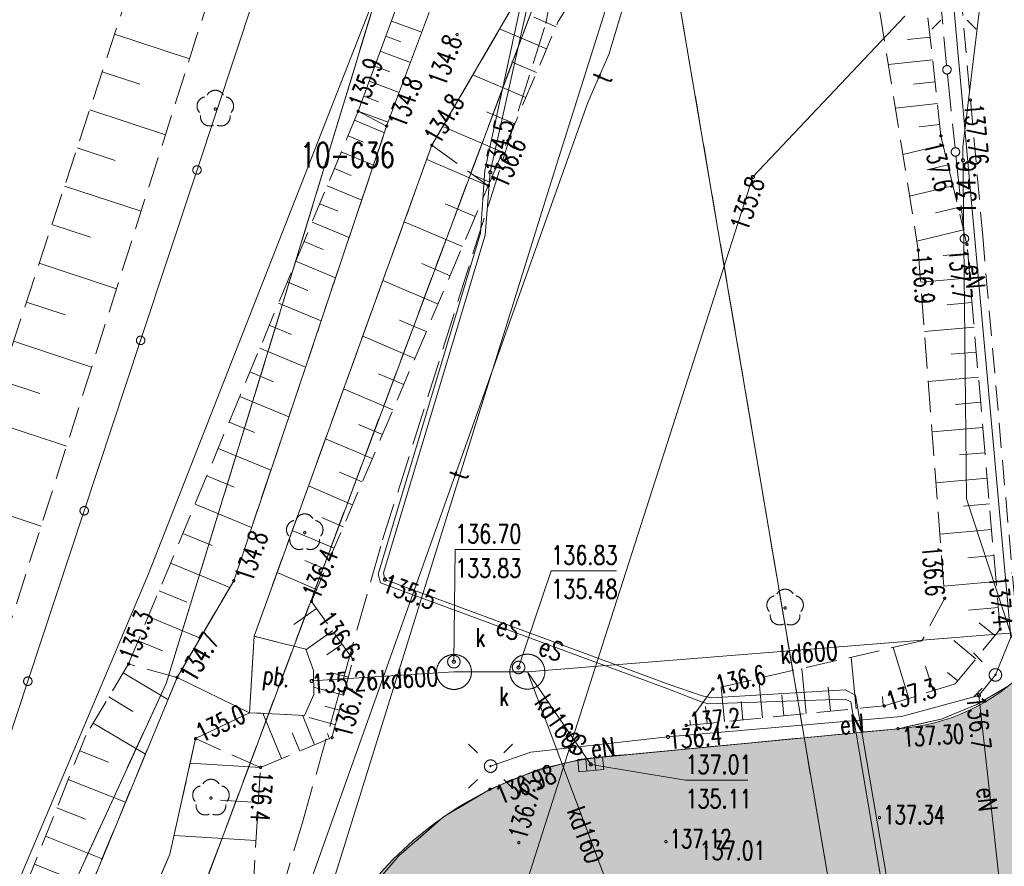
# Model space of a CAD drawing. Header units: centimetres. Extents: x -29333 to 403204, y -464147 to 16641.
# Tile 119 of 134: x 71941 to 75882, y 139 to 3527. Entities that reach past the tile are written whole.
import ezdxf
from ezdxf.xclip import XClip

# ---------------------------------------------------------------- set-up
doc = ezdxf.new("R2010")
doc.units = ezdxf.units.CM
doc.header["$MEASUREMENT"] = 0
doc.header["$XCLIPFRAME"] = 0
for name, pattern in [('1_OTKC', [150, 100, -50]), ('1_OTKJ', [200, 150, -50]), ('1_OTKU', [200, 150, -50]), ('1_OTRK', [175, 125, -50]), ('1_OTRKG', [175, 125, -50]), ('3_SUPP_P', [200, 150, -50]), ('EGKK', [200, 150, -50])]:
    doc.linetypes.add(name, pattern=pattern)
for name, color, linetype in [('2010 Mlawa_628_1_mdcp_plus_zakres obcięta_13_Dzialki', 7, 'Continuous'), ('2010 Mlawa_628_1_mdcp_plus_zakres obcięta_13_Kontury', 7, 'Continuous'), ('2010 Mlawa_628_1_mdcp_plus_zakres obcięta_13_Numery_dzialek', 7, 'Continuous'), ('2010 Mlawa_628_1_mdcp_plus_zakres obcięta_13_OTK_E_T_3', 7, 'Continuous'), ('2010 Mlawa_628_1_mdcp_plus_zakres obcięta_13_OTK_L_0', 7, 'Continuous'), ('2010 Mlawa_628_1_mdcp_plus_zakres obcięta_13_OTK_L_1', 7, 'Continuous'), ('2010 Mlawa_628_1_mdcp_plus_zakres obcięta_13_OTK_L_11', 7, 'Continuous'), ('2010 Mlawa_628_1_mdcp_plus_zakres obcięta_13_OTK_L_2', 7, 'Continuous'), ('2010 Mlawa_628_1_mdcp_plus_zakres obcięta_13_OTK_L_4', 7, 'Continuous'), ('2010 Mlawa_628_1_mdcp_plus_zakres obcięta_13_OTO_L_0', 7, 'Continuous'), ('2010 Mlawa_628_1_mdcp_plus_zakres obcięta_13_OTR_L_0', 7, 'Continuous'), ('2010 Mlawa_628_1_mdcp_plus_zakres obcięta_13_OTR_L_1', 7, 'Continuous'), ('2010 Mlawa_628_1_mdcp_plus_zakres obcięta_13_OTR_T_0', 7, 'Continuous'), ('2010 Mlawa_628_1_mdcp_plus_zakres obcięta_13_OTR_T_1', 7, 'Continuous'), ('2010 Mlawa_628_1_mdcp_plus_zakres obcięta_13_OTW_L_0', 7, 'Continuous'), ('2010 Mlawa_628_1_mdcp_plus_zakres obcięta_13_OTZ_T_0', 7, 'Continuous'), ('2010 Mlawa_628_1_mdcp_plus_zakres obcięta_13_P_SUEP_L_0', 7, 'Continuous'), ('2010 Mlawa_628_1_mdcp_plus_zakres obcięta_13_SUE_T_3', 7, 'Continuous'), ('2010 Mlawa_628_1_mdcp_plus_zakres obcięta_13_SUEP_E_T_0', 7, 'Continuous'), ('2010 Mlawa_628_1_mdcp_plus_zakres obcięta_13_SUEP_L_0', 7, 'Continuous'), ('2010 Mlawa_628_1_mdcp_plus_zakres obcięta_13_SUER_T_0', 7, 'Continuous'), ('2010 Mlawa_628_1_mdcp_plus_zakres obcięta_13_SUK_T_1', 7, 'Continuous'), ('2010 Mlawa_628_1_mdcp_plus_zakres obcięta_13_SUKP_E_T_0', 7, 'Continuous'), ('2010 Mlawa_628_1_mdcp_plus_zakres obcięta_13_SUKP_L_0', 7, 'Continuous'), ('2010 Mlawa_628_1_mdcp_plus_zakres obcięta_13_SUKR_T_0', 7, 'Continuous'), ('2010 Mlawa_628_1_mdcp_plus_zakres obcięta_13_SUL_L_1', 7, 'Continuous'), ('2010 Mlawa_628_1_mdcp_plus_zakres obcięta_13_SUP_E_T_1', 7, 'Continuous'), ('2010 Mlawa_628_1_mdcp_plus_zakres obcięta_13_SUP_L_1', 7, 'Continuous'), ('2010 Mlawa_628_1_mdcp_plus_zakres obcięta_13_SUP_T_4', 7, 'Continuous'), ('2010 Mlawa_628_1_mdcp_plus_zakres obcięta_13_SUTP_E_T_0', 7, 'Continuous'), ('2010 Mlawa_628_1_mdcp_plus_zakres obcięta_13_SUTP_L_0', 7, 'Continuous'), ('2010 Mlawa_628_1_mdcp_plus_zakres obcięta_13_SUTR_T_0', 7, 'Continuous'), ('MAPA MDCP', 7, 'Continuous'), ('MF_S kanalizacja', 7, 'Continuous'), ('PROJEKTOWANE DROGI', 7, 'Continuous')]:
    doc.layers.add(name, color=color, linetype=linetype)
doc.styles.add('GENERATED_STYLE_2', font='Simplex.shx')

# ---------------------------------------------------------------- blocks, each defined once
blk = doc.blocks.new('Rysunek_4_13', base_point=(-745725621.2, -588524063.1))
at = {"layer": '2010 Mlawa_628_1_mdcp_plus_zakres obcięta_13_Dzialki', "color": 7, "linetype": 'Continuous', "lineweight": 18}
for p, q in [((74220.3, 4178.5), (72292.8, -972.1)), ((74478.1, 4206.3), (75559.8, -2165.1)), ((73514.9, 4102.4), (73011.8, 2449.9)), ((73011.8, 2449.9), (72526.8, 870.9)), ((72526.8, 870.9), (70869.8, -2739.1))]:
    blk.add_line(p, q, dxfattribs=at)
at = {"layer": '2010 Mlawa_628_1_mdcp_plus_zakres obcięta_13_Kontury', "color": 3, "linetype": 'EGKK', "lineweight": 18}
for p, q in [((74220.3, 4178.5), (72292.8, -972.1)), ((74478.1, 4206.3), (75559.8, -2165.1)), ((73011.8, 2449.9), (73514.9, 4102.4)), ((72526.8, 870.9), (73011.8, 2449.9)), ((70869.8, -2739.1), (72526.8, 870.9))]:
    blk.add_line(p, q, dxfattribs=at)
at = {"layer": '2010 Mlawa_628_1_mdcp_plus_zakres obcięta_13_OTK_L_0', "color": 7, "linetype": '1_OTKJ', "lineweight": 18}
for p, q in [((75892.8, 857.9), (75772.8, 786.9)), ((75772.8, 786.9), (75629.8, 727.9)), ((75629.8, 727.9), (75456.8, 689.9)), ((75456.8, 689.9), (74190.8, 567.9)), ((74190.8, 567.9), (74015.8, 525.9)), ((74015.8, 525.9), (73823.8, 447.9)), ((73823.8, 447.9), (73637.8, 336.9)), ((73637.8, 336.9), (73458.8, 180.9)), ((73458.8, 180.9), (73299.8, -4.1))]:
    blk.add_line(p, q, dxfattribs=at)
at = {"layer": '2010 Mlawa_628_1_mdcp_plus_zakres obcięta_13_OTK_L_1', "color": 7, "linetype": 'Continuous', "lineweight": 18}
for p, q in [((75892.8, 857.9), (75772.8, 786.9)), ((75772.8, 786.9), (75629.8, 727.9)), ((75629.8, 727.9), (75456.8, 689.9)), ((75456.8, 689.9), (74190.8, 567.9)), ((74190.8, 567.9), (74015.8, 525.9)), ((74015.8, 525.9), (73823.8, 447.9)), ((73823.8, 447.9), (73637.8, 336.9)), ((73637.8, 336.9), (73458.8, 180.9)), ((73458.8, 180.9), (73299.8, -4.1))]:
    blk.add_line(p, q, dxfattribs=at)
at = {"layer": '2010 Mlawa_628_1_mdcp_plus_zakres obcięta_13_OTK_L_11', "color": 7, "linetype": '1_OTKJ', "lineweight": 18}
for p, q in [((75622, 3658.5), (75651.2, 3344.8)), ((75654.6, 3310), (75685.3, 3014)), ((75688.5, 2982.1), (75721, 2668.8))]:
    blk.add_line(p, q, dxfattribs=at)
for centre in [(75652.8, 3326.9), (75652.8, 3326.9), (75686.9, 2998.1), (75722.8, 2650.9)]:
    blk.add_circle(centre, 17, dxfattribs=at)
at = {"layer": '2010 Mlawa_628_1_mdcp_plus_zakres obcięta_13_OTK_L_2', "color": 7, "linetype": '1_OTKC', "lineweight": 18}
for p, q in [((75679.8, 3942.2), (75746.8, 3205.9)), ((75746.8, 3205.9), (75795.8, 2660.9)), ((75795.8, 2660.9), (75950.8, 901.9))]:
    blk.add_line(p, q, dxfattribs=at)
at = {"layer": '2010 Mlawa_628_1_mdcp_plus_zakres obcięta_13_OTK_L_4', "color": 7, "linetype": '1_OTKU', "lineweight": 18}
for p, q in [((72878.8, 1059.9), (72860.8, 753.9)), ((73085.8, 1007.9), (72878.8, 1059.9)), ((73116.8, 922.9), (73085.8, 1007.9)), ((73117.8, 826.9), (73116.8, 922.9)), ((73080.8, 742.9), (73117.8, 826.9)), ((72860.8, 753.9), (73080.8, 742.9))]:
    blk.add_line(p, q, dxfattribs=at)
at = {"layer": '2010 Mlawa_628_1_mdcp_plus_zakres obcięta_13_OTO_L_0', "color": 7, "linetype": 'Continuous', "lineweight": 18}
for p, q in [((72876.4, 3607.9), (72650.6, 2925.9)), ((72650.6, 2925.9), (72424.9, 2243.9)), ((72424.9, 2243.9), (72199.1, 1561.9)), ((72199.1, 1561.9), (71973.4, 879.9)), ((71973.4, 879.9), (71747.6, 197.9))]:
    blk.add_line(p, q, dxfattribs=at)
for centre in [(72650.6, 2925.9), (72424.9, 2243.9), (72199.1, 1561.9), (71973.4, 879.9)]:
    blk.add_circle(centre, 17, dxfattribs=at)
at = {"layer": '2010 Mlawa_628_1_mdcp_plus_zakres obcięta_13_OTR_L_0', "color": 7, "linetype": 'Continuous', "lineweight": 18}
for p, q in [((73525.8, 3785.9), (73295.8, 3160.9)), ((73409.8, 3101.9), (73649.8, 3743.9)), ((73428.7, 3522), (73550.2, 3477.3)), ((73406.4, 3461.5), (73467, 3439.2)), ((73384.2, 3401), (73505, 3356.6)), ((73362, 3340.8), (73422.3, 3318.6)), ((73339.9, 3280.7), (73460.1, 3236.4)), ((73317.9, 3220.7), (73377.8, 3198.7)), ((73295.8, 3160.9), (73415.4, 3116.9)), ((73295.8, 3160.9), (73409.8, 3101.9))]:
    blk.add_line(p, q, dxfattribs=at)
at = {"layer": '2010 Mlawa_628_1_mdcp_plus_zakres obcięta_13_OTR_L_1', "color": 7, "linetype": '1_OTRK', "lineweight": 18}
for p, q in [((74206.8, 4082.9), (73590.8, 3024.9)), ((71821.8, 855.9), (72829.5, 4028.4)), ((75327.8, 3910.9), (75537.8, 2604.9)), ((73409.8, 3101.9), (73295.8, 3160.9)), ((72797.8, 1281.9), (73409.8, 3101.9)), ((73590.8, 3024.9), (72878.8, 1059.9)), ((73590.8, 3024.9), (73816.8, 2862.9)), ((75537.8, 2604.9), (75643.8, 1211.9)), ((72570.8, 894.9), (72797.8, 1281.9)), ((75643.8, 1211.9), (75551.8, 1040.9)), ((72878.8, 1059.9), (73085.8, 1007.9)), ((75551.8, 1040.9), (74715.8, 848.9)), ((73085.8, 1007.9), (73116.8, 922.9)), ((72570.8, 894.9), (72376.8, 948.9)), ((73116.8, 922.9), (73117.8, 826.9)), ((71867.8, -805.7), (72570.8, 894.9)), ((74715.8, 848.9), (74608.8, 702.9)), ((73117.8, 826.9), (73080.8, 742.9)), ((72860.8, 753.9), (72644.8, 649.9)), ((73080.8, 742.9), (72860.8, 753.9)), ((72644.8, 649.9), (72542, 187.2)), ((72904.8, 534.9), (72644.8, 649.9)), ((72542, 187.2), (72252.2, -489.2))]:
    blk.add_line(p, q, dxfattribs=at)
at = {"layer": '2010 Mlawa_628_1_mdcp_plus_zakres obcięta_13_OTR_L_1', "color": 7, "linetype": '1_OTRKG', "lineweight": 18}
for p, q in [((72492.8, 3992.1), (71515.8, 1025.9)), ((74096.8, 3519.9), (74331.8, 3895.9)), ((75628.8, 3062.9), (75547.8, 3794.9)), ((73816.8, 2862.9), (74096.8, 3519.9)), ((73295.8, 3160.9), (72376.8, 948.9)), ((75732.8, 2627.9), (75628.8, 3062.9)), ((73108.8, 1198.9), (73816.8, 2862.9)), ((75865.8, 1087.9), (75732.8, 2627.9)), ((73275.8, 966.9), (73108.8, 1198.9)), ((75685.8, 868.9), (75865.8, 1087.9)), ((72376.8, 948.9), (72205.6, 662.9)), ((73190.8, 653.9), (73275.8, 966.9)), ((75401.8, 780.9), (75685.8, 868.9)), ((74608.8, 702.9), (75401.8, 780.9)), ((72205.6, 662.9), (71806.5, -336.1)), ((72904.8, 534.9), (73190.8, 653.9)), ((72863.3, -135.6), (72904.8, 534.9))]:
    blk.add_line(p, q, dxfattribs=at)
at = {"layer": '2010 Mlawa_628_1_mdcp_plus_zakres obcięta_13_OTR_L_1', "color": 7, "linetype": 'Continuous', "lineweight": 18}
for p, q in [((74088, 3499.1), (73999.4, 3536.9)), ((72320.7, 3469.3), (72620.6, 3370.5)), ((74050.3, 3410.6), (73862.1, 3490.8)), ((75585.2, 3457.5), (75494.6, 3447.5)), ((74010.2, 3316.5), (73910.2, 3359.1)), ((75595.2, 3366.9), (75418.5, 3347.4)), ((72271, 3318.5), (72421.8, 3268.9)), ((73967.6, 3216.5), (73755.1, 3307.1)), ((75605, 3278.6), (75518.8, 3269)), ((72221.1, 3167), (72524.2, 3067.1)), ((73922.3, 3110.3), (73809.4, 3158.4)), ((75614.5, 3192.4), (75446.4, 3173.8)), ((73280.9, 3124.9), (73400.8, 3075)), ((73874.2, 2997.5), (73634.4, 3099.7)), ((75623.8, 3108.3), (75541.8, 3099.2)), ((73255.1, 3062.7), (73317.2, 3036.9)), ((72170.9, 3014.6), (72323.3, 2964.4)), ((73228.3, 2998.4), (73357, 2944.9)), ((75637.4, 3027.1), (75476.2, 2988.5)), ((73816.8, 2862.9), (73570.2, 2967.9)), ((73200.6, 2931.7), (73267.3, 2904)), ((75656.7, 2946.4), (75573, 2926.4)), ((73823.1, 2877.6), (73757.3, 2905.6)), ((72120.4, 2861.4), (72426.8, 2760.5)), ((73171.9, 2862.6), (73310.1, 2805.2)), ((75676.7, 2862.8), (75503.1, 2821.3)), ((73142.2, 2791), (73213.7, 2761.3)), ((73764.4, 2739.6), (73644.4, 2790.6)), ((75697.5, 2776), (75607.4, 2754.4)), ((72069.7, 2707.4), (72223.7, 2656.7)), ((73111.4, 2716.9), (73259.7, 2655.3)), ((73713.3, 2619.6), (73480, 2718.9)), ((75719, 2685.9), (75532, 2641.2)), ((73079.5, 2640.1), (73156.3, 2608.2)), ((75736, 2591.5), (75638.1, 2583.1)), ((72018.7, 2552.6), (72328.4, 2450.6)), ((73046.4, 2560.5), (73205.6, 2494.4)), ((73663.7, 2502.9), (73550.2, 2551.2)), ((73615.4, 2389.5), (73394.6, 2483.4)), ((75744.4, 2493.6), (75547.6, 2476.6)), ((73012.1, 2478), (73094.6, 2443.8)), ((71967.4, 2396.9), (72123.1, 2345.6)), ((72976.7, 2392.6), (73147.5, 2321.7)), ((75752.9, 2395.2), (75654, 2386.6)), ((72939.9, 2304.2), (73028.4, 2267.4)), ((73568.4, 2279.1), (73461.1, 2324.7)), ((75761.5, 2296.3), (75562.6, 2279.1)), ((73522.7, 2171.7), (73313.9, 2260.6)), ((71915.9, 2240.4), (72228.9, 2137.3)), ((72901.8, 2212.5), (73085.1, 2136.3)), ((75770.1, 2196.8), (75670.1, 2188.2)), ((72862.4, 2117.5), (72957.3, 2078.1)), ((73478.3, 2067.3), (73376.7, 2110.5)), ((75778.7, 2096.9), (75577.8, 2079.6)), ((71864.1, 2083.1), (72021.4, 2031.2)), ((73435.1, 1965.7), (73237.5, 2049.8)), ((72821.5, 2019.1), (73018.3, 1937.4)), ((75787.4, 1996.5), (75686.4, 1987.7)), ((71812, 1924.9), (72128.3, 1820.7)), ((72779.1, 1917.2), (72881.1, 1874.8)), ((73393.1, 1866.9), (73297, 1907.8)), ((75796.1, 1895.5), (75593.2, 1878)), ((73352.2, 1770.8), (73165.3, 1850.3)), ((72735.3, 1811.6), (72946.5, 1723.9)), ((75804.9, 1794), (75702.9, 1785.2)), ((72689.8, 1702.2), (72799.2, 1656.7)), ((73312.4, 1677.4), (73221.5, 1716)), ((73273.7, 1586.4), (73096.9, 1661.7)), ((75813.7, 1692.1), (75608.7, 1674.4)), ((71706.9, 1606), (72026.7, 1500.7)), ((72642.7, 1588.9), (72869.4, 1494.7)), ((75822.5, 1589.5), (75719.5, 1580.7)), ((73236.1, 1498), (73150.1, 1534.6)), ((72593.9, 1471.4), (72711.4, 1422.7)), ((73199.5, 1412), (73032.2, 1483.2)), ((75831.4, 1486.5), (75624.3, 1468.6)), ((75840.4, 1383), (75736.3, 1374)), ((72544.7, 1352.9), (72781.7, 1254.4)), ((73163.9, 1328.4), (73082.6, 1363)), ((73129.3, 1247), (72971, 1314.4)), ((75849.4, 1278.9), (75640.1, 1260.8)), ((72498.6, 1242), (72609.5, 1196)), ((73128.6, 1171.5), (73038.8, 1106.9)), ((75858.4, 1174.3), (75738.9, 1163.9)), ((72455.5, 1138.3), (72663, 1052.1)), ((75844.7, 1062.2), (75781.7, 1114)), ((73193.2, 1081.8), (73086.8, 1005.2)), ((72415.2, 1041.2), (72512.3, 1000.9)), ((73231.5, 1028.6), (73170.8, 984.9)), ((75768.6, 969.6), (75680.1, 1042.2)), ((75499.8, 811.3), (75436.8, 1014.5)), ((72376.8, 948.9), (72376.9, 948.9)), ((73275.1, 967.9), (73273, 966.4)), ((75289.1, 769.8), (75268.9, 975.9)), ((72355.5, 913.2), (72534.2, 806.2)), ((73256.4, 895.4), (73184.5, 915)), ((75089.7, 750.2), (75071.9, 930.7)), ((75597.7, 841.6), (75567.4, 939.6)), ((75695.9, 881.1), (75655.2, 914.6)), ((74915, 733), (74899.4, 891.1)), ((73236.9, 823.5), (73117.5, 856)), ((74762, 718), (74748.4, 856.4)), ((75186.1, 759.7), (75176.6, 856.1)), ((72297.7, 816.7), (72394.2, 758.9)), ((74835.9, 725.3), (74828.7, 799.2)), ((74999.4, 741.3), (74991.1, 825.8)), ((75398, 780.5), (75394.3, 818.4)), ((72989.1, 570), (72913.7, 751.3)), ((73220.7, 763.9), (73162.4, 779.7)), ((74692.8, 711.2), (74686.2, 778.3)), ((72235.3, 712.4), (72443.8, 587.6)), ((73121.5, 625.1), (73072.3, 743.3)), ((73204.9, 705.5), (73099.6, 734.1)), ((74625.7, 704.6), (74623.9, 723.4)), ((73062.4, 600.5), (73031.9, 673.7)), ((73180.9, 649.8), (73172.4, 670.1)), ((72181, 601.3), (72296.2, 555.3)), ((72904.8, 534.9), (72623.2, 552.4)), ((72135.2, 486.8), (72364.3, 395.3)), ((72896.1, 394.1), (72744.1, 403.5)), ((72089.8, 372.9), (72203.6, 327.4)), ((72044.6, 259.7), (72270.9, 169.3)), ((72886.7, 242.1), (72558.7, 262.4)), ((71999.6, 147.2), (72112.1, 102.3))]:
    blk.add_line(p, q, dxfattribs=at)
at = {"layer": '2010 Mlawa_628_1_mdcp_plus_zakres obcięta_13_OTR_T_0', "color": 7, "linetype": 'Continuous', "lineweight": 18}
for centre in [(75746.8, 3205.9), (75456.8, 689.9), (73823.8, 447.9), (75382.8, 333.9), (73938.8, 233.9), (74527.8, 237.9)]:
    blk.add_circle(centre, 4.5, dxfattribs=at)
at = {"layer": '2010 Mlawa_628_1_mdcp_plus_zakres obcięta_13_OTR_T_1', "color": 7, "linetype": 'Continuous', "lineweight": 18}
for centre in [(73691.8, 3467.9), (73295.8, 3160.9), (73409.8, 3101.9), (75628.8, 3062.9), (73590.8, 3024.9), (73816.8, 2862.9), (75537.8, 2604.9), (75732.8, 2627.9), (72797.8, 1281.9), (73108.8, 1198.9), (75643.8, 1211.9), (75865.8, 1087.9), (72376.8, 948.9), (73275.8, 966.9), (72570.8, 894.9), (74715.8, 848.9), (75401.8, 780.9), (74608.8, 702.9), (72644.8, 649.9), (73190.8, 653.9), (72904.8, 534.9)]:
    blk.add_circle(centre, 4.5, dxfattribs=at)
at = {"layer": '2010 Mlawa_628_1_mdcp_plus_zakres obcięta_13_OTW_L_0', "color": 141, "linetype": 'Continuous', "lineweight": 18, "true_color": 0x59d9ff}
for p, q in [((73590.8, 3024.9), (74206.8, 4082.9)), ((73649.8, 3743.9), (73409.8, 3101.9)), ((73409.8, 3101.9), (72797.8, 1281.9)), ((72878.8, 1059.9), (73590.8, 3024.9)), ((72797.8, 1281.9), (72570.8, 894.9)), ((72860.8, 753.9), (72878.8, 1059.9)), ((72570.8, 894.9), (71867.8, -805.7)), ((72860.8, 753.9), (72570.8, 894.9)), ((72644.8, 649.9), (72860.8, 753.9)), ((72542, 187.2), (72644.8, 649.9)), ((72252.2, -489.2), (72542, 187.2))]:
    blk.add_line(p, q, dxfattribs=at)
at = {"layer": '2010 Mlawa_628_1_mdcp_plus_zakres obcięta_13_OTZ_T_0', "color": 94, "linetype": 'Continuous', "lineweight": 18}
for centre in [(72723.8, 3169.9), (73081.9, 1474.6), (75004.8, 1172.9), (72706.4, 412.4)]:
    blk.add_circle(centre, 4.5, dxfattribs=at)
for centre, start, end in [((72723.8, 3207.4), 30.1401, 149.8599), ((72688.2, 3181.5), 102.1445, 221.86), ((72759.5, 3181.5), 318.14, 77.8555), ((72701.8, 3139.6), 174.1482, 293.8542), ((72745.9, 3139.6), 246.1458, 5.8518), ((73081.9, 1512.1), 30.1401, 149.8599), ((73046.3, 1486.2), 102.1445, 221.86), ((73117.6, 1486.2), 318.14, 77.8555), ((73059.9, 1444.3), 174.1482, 293.8542), ((73104, 1444.3), 246.1458, 5.8518), ((75004.8, 1210.4), 30.1401, 149.8599), ((74969.2, 1184.5), 102.1445, 221.86), ((75040.5, 1184.5), 318.14, 77.8555), ((74982.8, 1142.6), 174.1482, 293.8542), ((75026.9, 1142.6), 246.1458, 5.8518), ((72706.4, 449.9), 30.1401, 149.8599), ((72670.8, 423.9), 102.1445, 221.86), ((72742.1, 423.9), 318.14, 77.8555), ((72684.4, 382), 174.1482, 293.8542), ((72728.5, 382), 246.1458, 5.8518)]:
    blk.add_arc(centre, 37.5, start, end, dxfattribs=at)
at = {"layer": '2010 Mlawa_628_1_mdcp_plus_zakres obcięta_13_P_SUEP_L_0', "color": 1, "linetype": '3_SUPP_P', "lineweight": 18}
for p, q in [((74047.1, 3512.5), (74166.2, 4172.6)), ((73393.8, 1445.5), (74047.1, 3512.5)), ((73072.6, 314), (73393.8, 1445.5)), ((72745.7, -756), (73072.6, 314))]:
    blk.add_line(p, q, dxfattribs=at)
at = {"layer": '2010 Mlawa_628_1_mdcp_plus_zakres obcięta_13_SUE_T_3', "color": 7, "linetype": 'Continuous', "lineweight": 18}
for p, q in [((75627.8, 3524.9), (75592.5, 3489.5)), ((75733.9, 3524.9), (75769.2, 3489.5)), ((75793.8, 958), (75758.5, 993.3)), ((75793.8, 851.9), (75758.5, 816.5)), ((73772.8, 593), (73737.5, 628.3)), ((73878.9, 593), (73914.2, 628.3)), ((73772.8, 486.9), (73737.5, 451.5)), ((73878.9, 486.9), (73914.2, 451.5))]:
    blk.add_line(p, q, dxfattribs=at)
for centre, radius in [((75846.8, 904.9), 25), ((75846.8, 904.9), 2.5), ((73825.8, 539.9), 25), ((73825.8, 539.9), 2.5)]:
    blk.add_circle(centre, radius, dxfattribs=at)
at = {"layer": '2010 Mlawa_628_1_mdcp_plus_zakres obcięta_13_SUEP_L_0', "color": 1, "linetype": 'Continuous', "lineweight": 18}
for p, q in [((74075.2, 2900.3), (74488.7, 4207.4)), ((73988.8, 3780.9), (73802.8, 2923.9)), ((73824.8, 2916.9), (74015.8, 3776.9)), ((75680.8, 3577.9), (75907.8, 1055.9)), ((75483.8, 3540.9), (74875.8, 2897.9)), ((73802.8, 2923.9), (73785.8, 2672.9)), ((73804.8, 2664.9), (73824.8, 2916.9)), ((72899.4, -872.5), (74075.2, 2900.3)), ((74875.8, 2897.9), (74284.8, 1058.9)), ((73785.8, 2672.9), (73375.8, 1307.9)), ((73396.8, 1313.9), (73804.8, 2664.9)), ((73375.8, 1307.9), (73384.8, 1273.9)), ((73402.8, 1286.9), (73396.8, 1313.9)), ((73384.8, 1273.9), (74535.8, 848.9)), ((74540.8, 866.9), (73402.8, 1286.9)), ((74284.8, 1058.9), (73570.8, -1172.1)), ((75907.8, 1055.9), (75846.8, 904.9)), ((75846.8, 904.9), (75780.8, 822.9)), ((74535.8, 848.9), (74665.8, 798.9)), ((74672.8, 820.9), (74540.8, 866.9)), ((75244.8, 845.9), (74709.8, 813.9)), ((75286.8, 823.9), (75244.8, 845.9)), ((74665.8, 798.9), (74695.8, 789.9)), ((74709.8, 813.9), (74672.8, 820.9)), ((74695.8, 789.9), (75245.8, 807.9)), ((75245.8, 807.9), (75267.8, 797.9)), ((75267.8, 797.9), (75405.8, -12.1)), ((75428.8, -7.1), (75286.8, 823.9)), ((75470.8, 738.9), (75780.8, 822.9)), ((75780.8, 822.9), (75880.8, -85.1)), ((74535.8, 656.9), (75470.8, 738.9)), ((73986.8, 595.9), (74535.8, 656.9)), ((73825.8, 539.9), (73986.8, 595.9))]:
    blk.add_line(p, q, dxfattribs=at)
at = {"layer": '2010 Mlawa_628_1_mdcp_plus_zakres obcięta_13_SUER_T_0', "color": 1, "linetype": 'Continuous', "lineweight": 18}
for centre in [(73824.8, 2916.9), (74875.8, 2897.9), (73402.8, 1286.9), (75780.8, 822.9), (74535.8, 656.9)]:
    blk.add_circle(centre, 6.25, dxfattribs=at)
at = {"layer": '2010 Mlawa_628_1_mdcp_plus_zakres obcięta_13_SUK_T_1', "color": 36, "linetype": 'Continuous', "lineweight": 18, "true_color": 0x803300}
for p, q in [((74174.7, 567), (74274.2, 576.6)), ((74179.5, 517.2), (74174.7, 567)), ((74207, 570.1), (74211.8, 520.3)), ((74241.8, 573.5), (74246.7, 523.7)), ((74274.2, 576.6), (74279, 526.9)), ((74279, 526.9), (74179.5, 517.2))]:
    blk.add_line(p, q, dxfattribs=at)
at = {"layer": '2010 Mlawa_628_1_mdcp_plus_zakres obcięta_13_SUKP_L_0', "color": 36, "linetype": 'Continuous', "lineweight": 18, "true_color": 0x803300}
for p, q in [((77137.8, 1170.9), (73973, 917.9)), ((73109.8, 880.9), (73679.3, 916.9)), ((73679.3, 916.9), (73973, 917.9)), ((73973, 917.9), (74226.8, 546.9)), ((74365.8, -125.1), (73973, 917.9))]:
    blk.add_line(p, q, dxfattribs=at)
at = {"layer": '2010 Mlawa_628_1_mdcp_plus_zakres obcięta_13_SUKR_T_0', "color": 36, "linetype": 'Continuous', "lineweight": 18, "true_color": 0x803300}
for p, q in [((73678.8, 957.9), (73684, 1406.6)), ((73684, 1406.6), (73944.6, 1406.6)), ((73937.8, 934.9), (74068.7, 1321.1)), ((74068.7, 1321.1), (74329.3, 1321.1)), ((74226.8, 546.9), (74605.7, 483.6)), ((74605.7, 483.6), (74855.4, 483.6))]:
    blk.add_line(p, q, dxfattribs=at)
for centre in [(73678.8, 957.9), (73937.8, 934.9), (73109.8, 880.9), (74226.8, 546.9)]:
    blk.add_circle(centre, 6.25, dxfattribs=at)
at = {"layer": '2010 Mlawa_628_1_mdcp_plus_zakres obcięta_13_SUL_L_1', "color": 7, "linetype": 'Continuous', "lineweight": 18}
for p, q in [((73988.8, 3780.9), (73802.8, 2923.9)), ((74015.8, 3776.9), (73824.8, 2916.9)), ((73802.8, 2923.9), (73785.8, 2672.9)), ((73824.8, 2916.9), (73804.8, 2664.9)), ((73785.8, 2672.9), (73375.8, 1307.9)), ((73804.8, 2664.9), (73396.8, 1313.9)), ((73384.8, 1273.9), (74535.8, 848.9)), ((74540.8, 866.9), (73402.8, 1286.9)), ((75405.8, -12.1), (75267.8, 797.9)), ((75286.8, 823.9), (75428.8, -7.1))]:
    blk.add_line(p, q, dxfattribs=at)
at = {"layer": '2010 Mlawa_628_1_mdcp_plus_zakres obcięta_13_SUP_L_1', "color": 7, "linetype": 'Continuous', "lineweight": 18}
for centre in [(73679.3, 916.9), (73973, 917.9)]:
    blk.add_circle(centre, 70, dxfattribs=at)
at = {"layer": '2010 Mlawa_628_1_mdcp_plus_zakres obcięta_13_SUP_T_4', "color": 7, "linetype": 'Continuous', "lineweight": 18}
for centre in [(73678.8, 957.9), (73937.8, 934.9)]:
    blk.add_circle(centre, 25, dxfattribs=at)
at = {"layer": '2010 Mlawa_628_1_mdcp_plus_zakres obcięta_13_SUTP_L_0', "color": 30, "linetype": 'Continuous', "lineweight": 18, "true_color": 0xff9100}
for p, q in [((75823.3, 3904.6), (75716.5, 3018.8)), ((74432.5, 3833.4), (74299.1, 3388.4)), ((74299.1, 3388.4), (74215.4, 3196.1)), ((74215.4, 3196.1), (72694.4, -1075.5)), ((75716.5, 3018.8), (75731.4, 1609.7)), ((75731.4, 1609.7), (76150.4, 329.5))]:
    blk.add_line(p, q, dxfattribs=at)
at = {"layer": '2010 Mlawa_628_1_mdcp_plus_zakres obcięta_13_SUTR_T_0', "color": 30, "linetype": 'Continuous', "lineweight": 18, "true_color": 0xff9100}
blk.add_circle((75716.9, 2964.8), 6.25, dxfattribs=at)
at = {"layer": '2010 Mlawa_628_1_mdcp_plus_zakres obcięta_13_Numery_dzialek', "color": 7, "linetype": 'Continuous', "lineweight": 18, "insert": (73064.3, 2985.6), "char_height": 100, "attachment_point": 4, "style": 'GENERATED_STYLE_2'}
blk.add_mtext('\\A1;{\\W0.700000x;\\pql;\\FSimplex.shx;10-636}', dxfattribs=at)
at = {"layer": '2010 Mlawa_628_1_mdcp_plus_zakres obcięta_13_OTK_E_T_3', "color": 7, "linetype": 'Continuous', "lineweight": 18, "insert": (72913.9, 895.2), "char_height": 75, "attachment_point": 4, "rotation": 352.1998, "style": 'GENERATED_STYLE_2'}
blk.add_mtext('\\A1;{\\W0.700000x;\\pql;\\FSimplex.shx;pb.}', dxfattribs=at)
at = {"layer": '2010 Mlawa_628_1_mdcp_plus_zakres obcięta_13_OTR_T_0', "color": 7, "linetype": 'Continuous', "lineweight": 18, "char_height": 75, "style": 'GENERATED_STYLE_2'}
for s, insert, attachment_point, rotation in [('\\A1;{\\W0.700000x;\\pql;\\FSimplex.shx;137.76}', (75722.3, 3188.6), 7, 275.1376), ('\\A1;{\\W0.700000x;\\pql;\\FSimplex.shx;137.30}', (75471.8, 691.8), 1, 3.8707), ('\\A1;{\\W0.700000x;\\pql;\\FSimplex.shx;136.98}', (73837.4, 454.3), 1, 22.1094), ('\\A1;{\\W0.700000x;\\pql;\\FSimplex.shx;136.73}', (73967.9, 241.4), 7, 74.4258)]:
    blk.add_mtext(s, dxfattribs=dict(at, insert=insert, attachment_point=attachment_point, rotation=rotation))
at = {"layer": '2010 Mlawa_628_1_mdcp_plus_zakres obcięta_13_OTR_T_0', "color": 7, "linetype": 'Continuous', "lineweight": 18, "char_height": 75, "attachment_point": 7, "style": 'GENERATED_STYLE_2'}
for s, insert in [('\\A1;{\\W0.700000x;\\pql;\\FSimplex.shx;137.34}', (75397.8, 307.9)), ('\\A1;{\\W0.700000x;\\pql;\\FSimplex.shx;137.12}', (74542.8, 211.9))]:
    blk.add_mtext(s, dxfattribs=dict(at, insert=insert))
at = {"layer": '2010 Mlawa_628_1_mdcp_plus_zakres obcięta_13_OTR_T_1', "color": 7, "linetype": 'Continuous', "lineweight": 18, "char_height": 75, "style": 'GENERATED_STYLE_2'}
for s, insert, attachment_point, rotation in [('\\A1;{\\W0.700000x;\\pql;\\FSimplex.shx;134.8}', (73643.7, 3257.2), 7, 70.2075), ('\\A1;{\\W0.700000x;\\pql;\\FSimplex.shx;135.9}', (73325.5, 3166), 7, 69.7964), ('\\A1;{\\W0.700000x;\\pql;\\FSimplex.shx;134.8}', (73412.6, 3116.9), 1, 69.5027), ('\\A1;{\\W0.700000x;\\pql;\\FSimplex.shx;134.8}', (73620.9, 3024.8), 7, 59.7907), ('\\A1;{\\W0.700000x;\\pql;\\FSimplex.shx;136.6}', (73822, 2877), 1, 66.9173), ('\\A1;{\\W0.700000x;\\pql;\\FSimplex.shx;137.6}', (75633.2, 3048.5), 1, 283.4459), ('\\A1;{\\W0.700000x;\\pql;\\FSimplex.shx;137.7}', (75735, 2613), 1, 274.936), ('\\A1;{\\W0.700000x;\\pql;\\FSimplex.shx;136.9}', (75513, 2588), 7, 274.3515), ('\\A1;{\\W0.700000x;\\pql;\\FSimplex.shx;134.8}', (72800.1, 1297), 1, 71.4141), ('\\A1;{\\W0.700000x;\\pql;\\FSimplex.shx;136.4}', (73138.7, 1202.5), 7, 66.9512), ('\\A1;{\\W0.700000x;\\pql;\\FSimplex.shx;136.6}', (75628.4, 1425.9), 1, 274.3515), ('\\A1;{\\W0.700000x;\\pql;\\FSimplex.shx;137.4}', (75821.5, 1299.4), 7, 274.936), ('\\A1;{\\W0.700000x;\\pql;\\FSimplex.shx;136.6}', (73129.4, 1125.8), 7, 305.7474), ('\\A1;{\\W0.700000x;\\pql;\\FSimplex.shx;135.3}', (72406.5, 953.9), 7, 69.5423), ('\\A1;{\\W0.700000x;\\pql;\\FSimplex.shx;134.7}', (72576.2, 909.2), 1, 59.6057), ('\\A1;{\\W0.700000x;\\pql;\\FSimplex.shx;136.6}', (74736.3, 826.9), 7, 12.9345), ('\\A1;{\\W0.700000x;\\pql;\\FSimplex.shx;137.3}', (75423.9, 760.5), 7, 17.2161), ('\\A1;{\\W0.700000x;\\pql;\\FSimplex.shx;136.7}', (73194, 668.6), 1, 74.8068), ('\\A1;{\\W0.700000x;\\pql;\\FSimplex.shx;135.0}', (72669.7, 633), 7, 25.7099), ('\\A1;{\\W0.700000x;\\pql;\\FSimplex.shx;137.2}', (74626.3, 678.5), 7, 5.6176), ('\\A1;{\\W0.700000x;\\pql;\\FSimplex.shx;136.4}', (72877.9, 521.6), 7, 266.4523)]:
    blk.add_mtext(s, dxfattribs=dict(at, insert=insert, attachment_point=attachment_point, rotation=rotation))
at = {"layer": '2010 Mlawa_628_1_mdcp_plus_zakres obcięta_13_SUEP_E_T_0', "color": 1, "linetype": 'Continuous', "lineweight": 18, "char_height": 75, "style": 'GENERATED_STYLE_2'}
for s, insert, attachment_point, rotation in [('\\A1;{\\W0.750000x;\\pqc;\\FSimplex.shx;eN}', (75765.1, 2498.9), 5, 275.1432), ('\\A1;{\\W0.750000x;\\pqc;\\FSimplex.shx;eS}', (73897.2, 1091.2), 5, 339.7425), ('\\A1;{\\W0.750000x;\\pqc;\\FSimplex.shx;eS}', (74068, 1008.4), 5, 339.7336), ('\\A1;{\\W0.750000x;\\pqc;\\FSimplex.shx;eN}', (75272.2, 708.6), 5, 5.012), ('\\A1;{\\W0.750000x;\\pql;\\FSimplex.shx;eS}', (74147, 587.3), 4, 72.2535), ('\\A1;{\\W0.750000x;\\pqc;\\FSimplex.shx;eN}', (74275, 615), 5, 6.3402), ('\\A1;{\\W0.750000x;\\pqc;\\FSimplex.shx;eN}', (75813.8, 406.7), 5, 276.2848)]:
    blk.add_mtext(s, dxfattribs=dict(at, insert=insert, attachment_point=attachment_point, rotation=rotation))
at = {"layer": '2010 Mlawa_628_1_mdcp_plus_zakres obcięta_13_SUER_T_0', "color": 1, "linetype": 'Continuous', "lineweight": 18, "char_height": 75, "style": 'GENERATED_STYLE_2'}
for s, insert, attachment_point, rotation in [('\\A1;{\\W0.750000x;\\pql;\\FSimplex.shx;134.5}', (73836.3, 2914.4), 4, 77.3778), ('\\A1;{\\W0.750000x;\\pqr;\\FSimplex.shx;135.8}', (74887.8, 2893.9), 6, 71.2241), ('\\A1;{\\W0.750000x;\\pql;\\FSimplex.shx;135.5}', (73398.5, 1275.1), 4, 339.623), ('\\A1;{\\W0.750000x;\\pql;\\FSimplex.shx;136.7}', (75768.3, 821.5), 4, 276.2848), ('\\A1;{\\W0.750000x;\\pql;\\FSimplex.shx;136.4}', (74536.9, 645.3), 4, 5.012)]:
    blk.add_mtext(s, dxfattribs=dict(at, insert=insert, attachment_point=attachment_point, rotation=rotation))
at = {"layer": '2010 Mlawa_628_1_mdcp_plus_zakres obcięta_13_SUKP_E_T_0', "color": 36, "linetype": 'Continuous', "lineweight": 18, "true_color": 0x803300, "char_height": 75, "attachment_point": 5, "style": 'GENERATED_STYLE_2'}
for s, insert, rotation in [('\\A1;{\\W0.750000x;\\pqc;\\FSimplex.shx;kd600}', (75100.4, 995.5), 4.5709), ('\\A1;{\\W0.750000x;\\pqc;\\FSimplex.shx;kd600}', (73500.4, 893.2), 3.6195), ('\\A1;{\\W0.750000x;\\pqc;\\FSimplex.shx;kd160}', (74093.7, 719.5), 304.3822), ('\\A1;{\\W0.750000x;\\pqc;\\FSimplex.shx;kd160}', (74205.6, 265.1), 290.6392)]:
    blk.add_mtext(s, dxfattribs=dict(at, insert=insert, rotation=rotation))
at = {"layer": '2010 Mlawa_628_1_mdcp_plus_zakres obcięta_13_SUKR_T_0', "color": 36, "linetype": 'Continuous', "lineweight": 18, "true_color": 0x803300, "char_height": 75, "attachment_point": 1, "style": 'GENERATED_STYLE_2'}
for s, insert in [('\\A1;{\\W0.750000x;\\pql;\\FSimplex.shx;136.70}', (73684, 1507.4)), ('\\A1;{\\W0.750000x;\\pql;\\FSimplex.shx;136.83}', (74068.7, 1422)), ('\\A1;{\\W0.750000x;\\pql;\\FSimplex.shx;133.83}', (73684, 1369.9)), ('\\A1;{\\W0.750000x;\\pql;\\FSimplex.shx;135.48}', (74068.7, 1286.3)), ('\\A1;{\\W0.750000x;\\pql;\\FSimplex.shx;137.01}', (74605.7, 584.5)), ('\\A1;{\\W0.750000x;\\pql;\\FSimplex.shx;135.11}', (74605.7, 447)), ('\\A1;{\\W0.750000x;\\pql;\\FSimplex.shx;137.01}', (74662.1, 239.5))]:
    blk.add_mtext(s, dxfattribs=dict(at, insert=insert))
at = {"layer": '2010 Mlawa_628_1_mdcp_plus_zakres obcięta_13_SUKR_T_0', "color": 36, "linetype": 'Continuous', "lineweight": 18, "true_color": 0x803300, "insert": (73110.6, 868.3), "char_height": 75, "attachment_point": 4, "rotation": 3.6195, "style": 'GENERATED_STYLE_2'}
blk.add_mtext('\\A1;{\\W0.750000x;\\pql;\\FSimplex.shx;135.26}', dxfattribs=at)
at = {"layer": '2010 Mlawa_628_1_mdcp_plus_zakres obcięta_13_SUP_E_T_1', "color": 7, "linetype": 'Continuous', "lineweight": 18, "char_height": 75, "attachment_point": 7, "style": 'GENERATED_STYLE_2'}
for insert in [(73766.2, 1017.3), (73860.4, 781.7)]:
    blk.add_mtext('\\A1;{\\W0.700000x;\\pql;\\FSimplex.shx;k}', dxfattribs=dict(at, insert=insert))
at = {"layer": '2010 Mlawa_628_1_mdcp_plus_zakres obcięta_13_SUTP_E_T_0', "color": 30, "linetype": 'Continuous', "lineweight": 18, "true_color": 0xff9100, "char_height": 75, "attachment_point": 5, "style": 'GENERATED_STYLE_2'}
for insert, rotation in [((74273, 3296.2), 66.4786), ((73698.7, 1706.6), 70.4008)]:
    blk.add_mtext('\\A1;{\\W0.750000x;\\pqc;\\FSimplex.shx;t}', dxfattribs=dict(at, insert=insert, rotation=rotation))
at = {"layer": '2010 Mlawa_628_1_mdcp_plus_zakres obcięta_13_SUTR_T_0', "color": 30, "linetype": 'Continuous', "lineweight": 18, "true_color": 0xff9100, "insert": (75728.6, 2964.9), "char_height": 75, "attachment_point": 6, "rotation": 90.6014, "style": 'GENERATED_STYLE_2'}
blk.add_mtext('\\A1;{\\W0.750000x;\\pqr;\\FSimplex.shx;134.6}', dxfattribs=at)

msp = doc.modelspace()

# ---------------------------------------------------------------- hatches: boundary and pattern name
at = {"layer": 'PROJEKTOWANE DROGI', "linetype": 'Continuous', "lineweight": 0, "true_color": 0x555555, "transparency": 33554559}
msp.add_hatch(color=251, dxfattribs=at).paths.add_polyline_path([(67651.1, -18419.9), (68261.2, -18463.7), (70134.4, -12277.2), (71364.5, -8240.8), (72467.5, -4665.6), (73221.8, -2121.1), (73480.8, -1350.1), (73665.8, -815.1, -0.060563), (73803.6, -551.7, -0.165273), (74571.8, -100.1), (75490.3, -13.1, -0.423722), (76408.8, -743.1), (76588.4, -2768.3), (76962.3, -6919), (77660.8, -6865.6), (77576.3, -5928.7), (77251.9, -2339.8), (76958.3, 934.3), (76842.3, 2237.5), (76736.8, 3437.9), (76652.8, 4441), (76600.1, 5097.3), (76579.3, 5371.7), (76560.8, 6104.9), (76586.8, 6886.9), (76648.8, 7664.9), (76738.8, 8339.9), (76850.8, 8958.9), (76984.8, 9573.9), (77131.8, 10124.9), (77258.8, 10558.9), (77627.8, 11766.9), (77856.8, 12518.4), (77192.8, 12730.9), (76983.8, 12046.9), (76949.8, 11935.9), (76834.8, 11683.9), (76720.8, 11522.7), (76641.6, 11445.4), (76570.8, 11368.9), (76385.8, 11244.9), (76273.8, 11187.9), (76099.8, 11134.9), (75932.8, 11102.9), (75803.4, 11105.9), (75666.8, 11125.9), (75343.8, 11186.9), (75325.1, 11197.1), (75279.8, 11209.9), (73550.8, 11710.9), (72386.8, 12048.6), (72103.6, 11377.1), (72798.8, 11174.9), (73826.8, 10877.9), (75148.8, 10508.9), (75365.8, 10439.9), (75512.8, 10381.9), (75661.8, 10290.9), (75799.8, 10168.9), (75923.8, 10025.9), (76002.8, 9911.9), (76081.8, 9754.9), (76144.8, 9551.9), (76171.8, 9369.9), (76166.8, 9188.9), (76138.8, 9028.9), (76035, 8452.5), (75937.8, 7683.9), (75877.8, 6933.9), (75853.8, 6163.9), (75852.9, 6071.2), (75870.8, 5329.9), (75911.8, 4709.9), (75944.2, 4364.5), (75963.8, 4155), (76037.8, 3362.9), (76140.2, 2200.1), (76196.8, 1555.9), (76200.9, 1445.4, -0.379216), (75456.8, 689.9), (74378.8, 586, 0.328004), (73079.8, -457.1), (72859.8, -1138.1), (72666.8, -1900.1), (71889.6, -4504.1), (71107.6, -7083.3, -0.343763), (69804.2, -8011.4), (68574, -7954.3), (68163.5, -8435.8), (68986.8, -8474, -0.491245), (70176.3, -10152.1), (69214, -13316.9), (68108.2, -16904.9)])

# ---------------------------------------------------------------- linework, layer by layer
at = {"layer": 'MF_S kanalizacja', "color": 34, "linetype": 'Continuous', "lineweight": 20, "true_color": 0x914800, "flags": 128}
msp.add_lwpolyline([(75144.8, 8891.9), (73630.2, 4306), (72456, 1309.6), (71142.1, -1796.7), (72305.2, -2224.5), (70504.6, -8171.9), (68098.3, -8063)], dxfattribs=at)
at = {"layer": 'PROJEKTOWANE DROGI', "color": 7, "linetype": 'Continuous', "lineweight": 13, "flags": 128}
msp.add_lwpolyline([(76171.8, 9369.9), (76166.8, 9188.9), (76138.8, 9028.9), (76035, 8452.5), (75937.8, 7683.9), (75877.8, 6933.9), (75853.8, 6163.9), (75852.9, 6071.2), (75870.8, 5329.9), (75911.8, 4709.9), (75944.2, 4364.5), (75963.8, 4155), (76037.8, 3362.9), (76140.2, 2200.1), (76196.8, 1555.9), (76200.9, 1445.4, -0.379216), (75456.8, 689.9), (74378.8, 586, 0.328004), (73079.8, -457.1)], format="xyb", dxfattribs=at)

# ---------------------------------------------------------------- block references
at = {"layer": 'MAPA MDCP', "color": 151, "linetype": 'Continuous', "lineweight": 13, "true_color": 0x80c2ff}
ref = msp.add_blockref('Rysunek_4_13', (-745725621.2, -588524063.1), dxfattribs=at)
XClip(ref).set_block_clipping_path([(51157.1316538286, -19056.0251476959), (81475.159538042, -19056.0251476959), (81475.1595380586, -2291.2859517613), (80094.3925547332, -2197.1288595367), (79656.9077541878, 2708.9656158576), (81475.1595380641, 3294.6233514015), (81475.1595380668, 5995.166576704), (79391.2894918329, 5995.1665766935), (79236.5670289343, 4736.0914165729), (78168.8180721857, 4617.3317406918), (77590.5687296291, 5995.1665766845), (53235.899278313, 5995.1665765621), (53338.1891512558, 5713.3646833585), (52818.3323959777, 5714.3082139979), (52685.4063431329, 5995.1665765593), (51157.1316537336, 5995.1665765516)])

doc.saveas('drawing.dxf')
